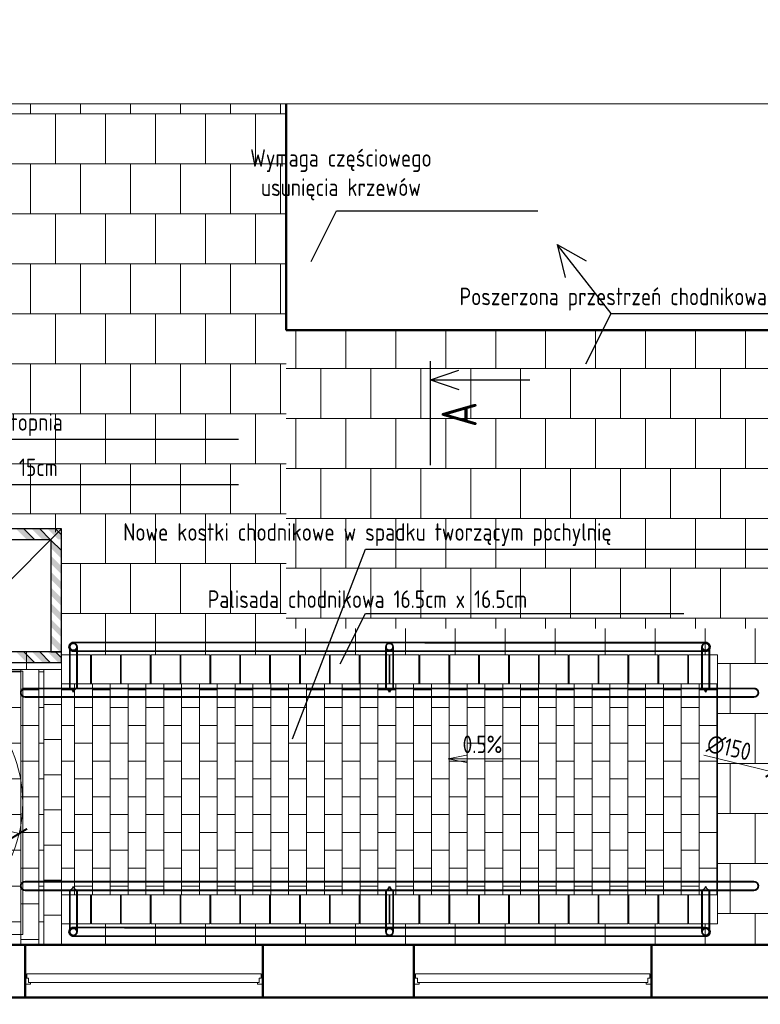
# Model space of a CAD drawing. Header units: millimetres. Extents: x -369365 to -339167, y -1124824 to -1021600.
# Tile 15 of 27: x -359163 to -354947, y -1072793 to -1067188. Entities that reach past the tile are written whole.
import ezdxf

# ---------------------------------------------------------------- set-up
doc = ezdxf.new("R2010")
doc.units = ezdxf.units.MM
doc.linetypes.add('HIDDEN2', pattern=[1.190625, 0.79375, -0.396875])
doc.layers.get('0').update_dxf_attribs({"lineweight": 20})
doc.layers.add('000', color=7, linetype='Continuous', lineweight=13, true_color=0x5b686d)
for name, color, linetype, lineweight in [('005 Text', 1, 'Continuous', 25), ('007 Stal Stezenia', 6, 'Continuous', 35), ('008 Aluminium', 151, 'Continuous', 18), ('009 Kreskowanie', 3, 'Continuous', 30), ('010 Wymiary', 7, 'Continuous', 9), ('013 Przerywana', 8, 'HIDDEN2', 5), ('Ściany', 4, 'Continuous', 50)]:
    doc.layers.add(name, color=color, linetype=linetype, lineweight=lineweight)
doc.styles.add('ISOCPEUR', font='isocpeur.ttf', dxfattribs={"width": 0.8})
doc.dimstyles.new('06.  1_50', dxfattribs={"dimscale": 50, "dimtxt": 2, "dimasz": 1.5, "dimexe": 1, "dimexo": 1, "dimgap": 0.5, "dimtad": 1, "dimdec": 0, "dimlfac": 0.1, "dimtxsty": 'ISOCPEUR', "dimblk": 'ARCHTICK', "dimcen": -5, "dimdle": 1, "dimadec": 0, "dimazin": 0, "dimtfac": 1, "dimtdec": 0, "dimtmove": 0, "dimatfit": 3, "dimfxl": 1, "dimarcsym": 0})

# ---------------------------------------------------------------- blocks, each defined once
blk = doc.blocks.new('*U121')
at = {"layer": '008 Aluminium'}
for p, q in [((0, 224.4), (30, 224.4)), ((30, 224.4), (30, 214.4)), ((1353, 224.4), (1323, 224.4)), ((1323, 224.4), (1323, 214.4)), ((30, 214.4), (20, 214.4)), ((20, 214.4), (20, 189.4)), ((1323, 214.4), (1333, 214.4)), ((1333, 214.4), (1333, 189.4)), ((1333, 189.4), (1353, 189.4)), ((10, 167.4), (0, 167.4)), ((1343, 167.4), (1353, 167.4))]:
    blk.add_line(p, q, dxfattribs=at)
blk.add_lwpolyline([(1333, 214.4), (1333, 189.4), (1343, 189.4), (1343, 164.4), (10, 164.4), (10, 189.4), (20, 189.4), (20, 214.4)], close=True, dxfattribs=at)
at = {"layer": 'Ściany'}
for p, q in [((0, 0), (0, 300)), ((1353, 0), (1353, 300))]:
    blk.add_line(p, q, dxfattribs=at)
blk = doc.blocks.new('NP-C02')
for p, q in [((-0.2683, 0.2121), (-0.2683, 0.7121)), ((0.3817, 0.2121), (0.3817, 0.7121)), ((-0.2053, 0.5964), (-0.2053, 0.4641)), ((-0.1803, 0.5964), (-0.1803, 0.4641)), ((0.2937, 0.5964), (0.2937, 0.4641)), ((0.3187, 0.5964), (0.3187, 0.4641)), ((-0.2053, 0.4746), (-0.2233, 0.4746)), ((-0.2133, 0.4496), (-0.2233, 0.4496)), ((0.3186, 0.4746), (0.3367, 0.4746)), ((0.3267, 0.4496), (0.3367, 0.4496)), ((0.2899, 0.2202), (0.3701, 0.2058)), ((-0.2531, 0.1533), (-0.1849, 0.1597)), ((-0.0022, 0), (0.1102, 0)), ((0.2436, 0), (0.2817, 0)), ((-0.1683, 0), (-0.1209, 0)), ((-0.1783, -0.1379), (-0.1783, -0.1366)), ((0.2917, -0.1379), (0.2917, -0.1366))]:
    blk.add_line(p, q)
for points in [[(-0.2483, 0.376), (-0.2483, 0.7496, -1), (-0.2233, 0.7496), (-0.2233, 0.4037, -1)], [(0.3617, 0.3639), (0.3617, 0.7496, 1), (0.3367, 0.7496), (0.3367, 0.4073, 1)]]:
    blk.add_lwpolyline(points, format="xyb")
for points in [[(-0.2076, 0.7364), (-0.1776, 0.7364), (-0.1776, 0.5964), (-0.2076, 0.5964)], [(0.3209, 0.7364), (0.2909, 0.7364), (0.2909, 0.5964), (0.3209, 0.5964)]]:
    blk.add_lwpolyline(points, close=True)
for points in [[(0.0013, 0.5086), (-0.0204, 0.497), (-0.0502, 0.4825), (-0.0643, 0.4713), (-0.0771, 0.4528), (-0.0816, 0.4391), (-0.0836, 0.4109), (-0.0746, 0.3589), (-0.0579, 0.2934), (-0.0463, 0.2586), (-0.0381, 0.2422), (-0.0193, 0.2188), (-0.0079, 0.2113), (0.0167, 0.206), (0.0477, 0.2058), (0.063, 0.2124), (0.0872, 0.2337), (0.0989, 0.25), (0.1131, 0.2869), (0.1144, 0.3216), (0.1259, 0.3641), (0.1296, 0.3922), (0.1259, 0.416), (0.118, 0.4398), (0.0931, 0.492), (0.09, 0.4957), (0.0795, 0.4998), (0.0639, 0.4997), (0.0565, 0.5009), (0.036, 0.5099), (0.0013, 0.5086)], [(-0.0591, 0.4764), (-0.0993, 0.4636), (-0.122, 0.4523), (-0.1657, 0.4212), (-0.2188, 0.4081), (-0.2428, 0.3846), (-0.2514, 0.3713), (-0.2595, 0.3422), (-0.2634, 0.2302), (-0.2582, 0.1751), (-0.2518, 0.1494), (-0.2595, 0.08), (-0.252, 0.0505), (-0.2428, 0.0363), (-0.2295, 0.0282), (-0.2093, 0.028), (-0.2017, 0.0325), (-0.1824, 0.0569), (-0.1657, 0.089), (-0.1544, 0.1146), (-0.1567, 0.1263), (-0.1759, 0.1494), (-0.1862, 0.1623), (-0.1906, 0.1741), (-0.1895, 0.1991), (-0.168, 0.2518), (-0.1592, 0.2779), (-0.1567, 0.2947), (-0.1451, 0.3011), (-0.0885, 0.2947), (-0.0669, 0.2908), (-0.0566, 0.2908)], [(-0.2133, 0.4095), (-0.2133, 0.4641), (-0.1683, 0.4641)], [(-0.1683, 0.4641), (-0.1683, 0.4205)], [(0.0969, 0.4843), (0.1072, 0.4856), (0.1594, 0.4842), (0.2507, 0.4469), (0.2996, 0.4148), (0.3381, 0.407), (0.3536, 0.3872), (0.3651, 0.3538), (0.3709, 0.2539), (0.369, 0.2047), (0.3626, 0.1623), (0.3664, 0.0993), (0.3588, 0.0585), (0.3484, 0.0389), (0.3367, 0.0325), (0.3264, 0.0331), (0.3086, 0.0427), (0.2829, 0.08), (0.2687, 0.1147), (0.2702, 0.1285), (0.2854, 0.1558), (0.297, 0.1661), (0.3022, 0.1726), (0.3005, 0.1964), (0.2859, 0.2294), (0.2803, 0.2458), (0.2727, 0.2882), (0.2657, 0.2988), (0.2561, 0.3011), (0.2329, 0.2972), (0.1542, 0.2921), (0.1362, 0.2947), (0.1118, 0.2818)], [(0.2817, 0.4641), (0.2817, 0.4266)], [(0.3267, 0.4093), (0.3267, 0.4641), (0.2817, 0.4641)], [(-0.1605, 0.2702), (-0.1451, 0.2291), (-0.1368, 0.1599), (-0.1227, 0.0493), (-0.1188, -0.0559), (-0.1134, -0.1035), (-0.0993, -0.1305), (-0.0993, -0.1523), (-0.0967, -0.2133), (-0.0825, -0.2356), (-0.0758, -0.255), (-0.0437, -0.2691), (-0.0225, -0.2664), (-0.0129, -0.2588), (-0.0103, -0.2383), (0, -0.2249), (-0.0026, -0.1953), (-0.009, -0.1819), (-0.0206, -0.16), (-0.0154, -0.1202), (-0.009, -0.0469), (0.0077, 0.0686), (0.0373, 0.1894), (0.054, 0.206), (0.0604, 0.2137), (0.0732, 0.1823), (0.1033, 0.1264), (0.1097, 0.0853), (0.1075, 0.0539), (0.1131, -0.0572), (0.1259, -0.1099), (0.1504, -0.1497), (0.1465, -0.1562), (0.1455, -0.226), (0.1504, -0.2424), (0.1606, -0.2784), (0.1864, -0.299), (0.1971, -0.3006), (0.2088, -0.2913), (0.221, -0.26), (0.2293, -0.2261), (0.2332, -0.1883), (0.2229, -0.1587), (0.237, -0.1369), (0.2435, -0.0135), (0.2438, 0.023), (0.2553, 0.0725), (0.2425, 0.183), (0.2406, 0.2985)], [(-0.1683, 0.2509), (-0.1683, 0.1403)], [(0.2817, 0.2419), (0.2817, 0.149)], [(-0.1683, 0.0838), (-0.1683, -0.0637), (-0.2133, -0.0637), (-0.2133, 0.028)], [(0.2817, 0.083), (0.2817, -0.0637), (0.3267, -0.0637), (0.3267, 0.0331)], [(-0.2033, -0.0637), (-0.2033, -0.2179), (-0.1783, -0.2179), (-0.1783, -0.2879), (-0.0183, -0.2879), (-0.0183, -0.2631)], [(-0.0993, -0.1379), (-0.1783, -0.1379), (-0.1783, -0.0637)], [(0.3167, -0.0637), (0.3167, -0.2179), (0.2917, -0.2179), (0.2917, -0.2879), (0.2101, -0.2879)], [(0.2364, -0.1379), (0.2917, -0.1379), (0.2917, -0.0637)], [(0.1725, -0.2879), (0.1317, -0.2879), (0.1317, -0.1379), (0.1431, -0.1379)]]:
    blk.add_lwpolyline(points)
for centre, radius, start, end in [((0.0577, -0.9015), 1.3959, 93.6699, 99.8201), ((0.0577, -0.9015), 1.3959, 80.27, 88.6181), ((-0.0197, -0.0646), 0.1058, 221.2563, 271.629), ((0.1898, -0.1172), 0.052, 220.6156, 311.4173)]:
    blk.add_arc(centre, radius, start, end)
blk = doc.blocks.new('_ArchTick')
at = {"color": 0, "linetype": 'ByBlock', "const_width": 0.15}
blk.add_lwpolyline([(-0.5, -0.5), (0.5, 0.5)], dxfattribs=at)
blk = doc.blocks.new('*D177')
at = {"layer": '010 Wymiary', "color": 0, "lineweight": -2, "transparency": 16777216}
for p in [(-1125.9, 270.6), (729.2, -175.3)]:
    blk.add_line(p, (-729.2, 175.3), dxfattribs=at)
at = {"layer": 'Defpoints', "color": 0, "transparency": 16777216}
for p in [(-729.2, 175.3), (729.2, -175.3)]:
    blk.add_point(p, dxfattribs=at)
at = {"layer": '010 Wymiary', "color": 0, "lineweight": -2, "transparency": 16777216, "xscale": 75, "yscale": 75, "zscale": 75}
for p, rotation in [((-729.2, 175.3), 346.4846158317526), ((729.2, -175.3), 166.4846158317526)]:
    blk.add_blockref('_ArchTick', p, dxfattribs=dict(at, rotation=rotation))
at = {"layer": '010 Wymiary', "color": 0, "transparency": 16777216, "insert": (-983, 313.4), "char_height": 100, "attachment_point": 5, "rotation": 346.4846, "style": 'ISOCPEUR'}
blk.add_mtext('∅150', dxfattribs=at)
blk = doc.blocks.new('npn')
blk.add_lwpolyline([(-750, -750), (750, -750), (750, 750), (-750, 750)], close=True)
at = {"layer": '010 Wymiary'}
blk.add_circle((0, 0), 750, dxfattribs=at)
at = {"layer": '010 Wymiary', "xscale": 1000, "yscale": 1000, "zscale": 1000}
blk.add_blockref('NP-C02', (-24.3, -363.8), dxfattribs=at)
at = {"layer": '010 Wymiary'}
dim = blk.add_diameter_dim_2p(p1=(729.2, -175.3), p2=(-729.2, 175.3), dimstyle='06.  1_50', dxfattribs=at)
dim.commit()
dim.dimension.update_dxf_attribs({"geometry": '*D177', "text_midpoint": (-983, 313.4)})

msp = doc.modelspace()

# ---------------------------------------------------------------- hatches: boundary and pattern name
at = {"layer": '000', "transparency": 33554477}
h = msp.add_hatch(dxfattribs=at)
h.set_pattern_fill('AR-B88', color=256, scale=1.4)
h.set_pattern_definition([(0, (-9333.12, -45587.52), (0, 284.48), []), (90, (-9333.12, -45587.52), (-142.24, 284.48), [284.48, -284.48])])
h.paths.add_polyline_path([(-357646.1, -1067666.1), (-363167.3, -1067666.1), (-363266.3, -1067187.5), (-363266.3, -1068144.6), (-363365.3, -1067666.1), (-368886.5, -1067666.1), (-368886.5, -1071455.3), (-369365, -1071554.3), (-368408, -1071554.3), (-368886.5, -1071653.3), (-368882.8, -1075442.5), (-367140.1, -1075442.5), (-367041.1, -1075921.1), (-367041.1, -1074964), (-366942.1, -1075442.5), (-365537.1, -1075442.5), (-365537.1, -1072454.2), (-365537.1, -1071286.2), (-361925.1, -1071286.2), (-361925.1, -1070992.2), (-361925.1, -1070104.2), (-358925.1, -1070104.2), (-358925.5, -1070804.2), (-355190.1, -1070804.2), (-355190.1, -1072334.2), (-358925.1, -1072334.2), (-358925.1, -1072454.2), (-352511.7, -1072454.2), (-352511.7, -1071652.5), (-352033.2, -1071553.5), (-352990.2, -1071553.5), (-352511.7, -1071454.5), (-352511.7, -1070654.2), (-357646.1, -1070654.2)])
at = {"layer": '000', "transparency": 33554572}
h = msp.add_hatch(dxfattribs=at)
h.set_pattern_fill('AR-B88', color=256, scale=1.4)
h.set_pattern_definition([(0, (0, -19441.9), (0, 284.48), []), (90, (0, -19441.91), (-142.24, 284.48), [284.48, -284.48])])
h.paths.add_polyline_path([(-353690.1, -1068954.2), (-357646.1, -1068954.2), (-357646.1, -1070654.2), (-353690.1, -1070654.2)])
at = {"layer": '000', "transparency": 33554495}
h = msp.add_hatch(dxfattribs=at)
h.set_pattern_fill('AR-B816', color=256, scale=0.5, angle=90)
h.set_pattern_definition([(90, (0, -19441.91), (-101.6, 6e-15), []), (180, (0, -19441.91), (-101.6, -101.6), [101.6, -101.6])])
h.paths.add_polyline_path([(-360125.1, -1070886.2), (-360325.1, -1070886.2), (-360525.1, -1070886.2), (-360725.1, -1070886.2), (-360925.1, -1070886.2), (-361125.1, -1070886.2), (-361325.1, -1070886.2), (-361475.1, -1070886.2), (-361475.1, -1070986.2), (-361475.1, -1071186.2), (-361475.1, -1071286.2), (-361575.1, -1071286.2), (-361575.1, -1072454.2), (-361525.1, -1072454.2), (-360025.1, -1072454.2), (-359025.1, -1072454.2), (-359025.1, -1072286.2), (-359025.1, -1072086.2), (-359025.1, -1071886.2), (-359025.1, -1071686.2), (-359025.1, -1071486.2), (-359025.1, -1071286.2), (-359025.1, -1071086.2), (-359025.1, -1070886.2), (-359125.1, -1070886.2), (-359325.1, -1070886.2), (-359525.1, -1070886.2), (-359725.1, -1070886.2), (-359925.1, -1070886.2)])
h.paths.add_polyline_path([(-358925.1, -1072169.2), (-355190.1, -1072169.2), (-355190.1, -1070969.2), (-358925.1, -1070969.2)])
at = {"layer": '009 Kreskowanie', "true_color": 0xf9a800, "transparency": 33554534}
h = msp.add_hatch(color=40, dxfattribs=at)
h.dxf.hatch_style = 1
h.paths.add_polyline_path([(-359123.9, -1070146.2), (-359079, -1070146.2), (-359139, -1070086.2), (-359183.9, -1070086.2)])
h = msp.add_hatch(color=40, dxfattribs=at)
h.dxf.hatch_style = 1
h.paths.add_polyline_path([(-359034.1, -1070146.2), (-358989.2, -1070146.2), (-359049.2, -1070086.2), (-359094.1, -1070086.2)])
h = msp.add_hatch(color=40, dxfattribs=at)
h.dxf.hatch_style = 1
h.paths.add_polyline_path([(-358944.3, -1070146.2), (-358925.1, -1070146.2), (-358925.1, -1070120.4), (-358959.4, -1070086.2), (-359004.3, -1070086.2)])
h = msp.add_hatch(color=40, dxfattribs=at)
h.dxf.hatch_style = 1
h.paths.add_polyline_path([(-358985.1, -1070195.2), (-358985.1, -1070150.3), (-358925.1, -1070210.3), (-358925.1, -1070255.2)])
h = msp.add_hatch(color=40, dxfattribs=at)
h.dxf.hatch_style = 1
h.paths.add_polyline_path([(-358985.1, -1070285), (-358985.1, -1070240.1), (-358925.1, -1070300.1), (-358925.1, -1070345)])
h = msp.add_hatch(color=40, dxfattribs=at)
h.dxf.hatch_style = 1
h.paths.add_polyline_path([(-358985.1, -1070374.8), (-358985.1, -1070329.9), (-358925.1, -1070389.9), (-358925.1, -1070434.8)])
h = msp.add_hatch(color=40, dxfattribs=at)
h.dxf.hatch_style = 1
h.paths.add_polyline_path([(-358985.1, -1070464.6), (-358985.1, -1070419.7), (-358925.1, -1070479.7), (-358925.1, -1070524.6)])
h = msp.add_hatch(color=40, dxfattribs=at)
h.dxf.hatch_style = 1
h.paths.add_polyline_path([(-358985.1, -1070554.4), (-358985.1, -1070509.5), (-358925.1, -1070569.5), (-358925.1, -1070614.4)])
h = msp.add_hatch(color=40, dxfattribs=at)
h.dxf.hatch_style = 1
h.paths.add_polyline_path([(-358985.1, -1070644.2), (-358985.1, -1070599.3), (-358925.1, -1070659.3), (-358925.1, -1070704.2)])
h = msp.add_hatch(color=40, dxfattribs=at)
h.dxf.hatch_style = 1
h.paths.add_polyline_path([(-358985.1, -1070734), (-358985.1, -1070689.1), (-358925.1, -1070749.1), (-358925.1, -1070786.2), (-358933.7, -1070786.2)])
h = msp.add_hatch(color=40, dxfattribs=at)
h.dxf.hatch_style = 1
h.paths.add_polyline_path([(-359123.9, -1070846.2), (-359079, -1070846.2), (-359139, -1070786.2), (-359183.9, -1070786.2)])
h = msp.add_hatch(color=40, dxfattribs=at)
h.dxf.hatch_style = 1
h.paths.add_polyline_path([(-359034.1, -1070846.2), (-358989.2, -1070846.2), (-359049.2, -1070786.2), (-359094.1, -1070786.2)])
h = msp.add_hatch(color=40, dxfattribs=at)
h.dxf.hatch_style = 1
h.paths.add_polyline_path([(-358944.3, -1070846.2), (-358925.1, -1070846.2), (-358925.1, -1070820.4), (-358959.4, -1070786.2), (-359004.3, -1070786.2)])

# ---------------------------------------------------------------- linework, layer by layer
at = {"layer": '000'}
for p, q in [((-363167.3, -1067666.1), (-352511.7, -1067666.1)), ((-358925.1, -1072454.2), (-358925.1, -1070804.2))]:
    msp.add_line(p, q, dxfattribs=at)
for points in [[(-359925.1, -1070436.2), (-359275.1, -1070436.2), (-358925.1, -1070086.2), (-359925.1, -1070086.2)], [(-359275.1, -1070786.2), (-359275.1, -1070436.2), (-358925.1, -1070086.2), (-358925.1, -1070786.2)], [(-359325.1, -1070886.2), (-359125.1, -1070886.2), (-359125.1, -1070786.2), (-359325.1, -1070786.2)], [(-359125.1, -1070886.2), (-358925.1, -1070886.2), (-358925.1, -1070786.2), (-359125.1, -1070786.2)], [(-358925.1, -1070969.2), (-358760.1, -1070969.2), (-358760.1, -1070804.2), (-358925.1, -1070804.2)], [(-358755.1, -1070969.2), (-358590.1, -1070969.2), (-358590.1, -1070804.2), (-358755.1, -1070804.2)], [(-358585.1, -1070969.2), (-358420.1, -1070969.2), (-358420.1, -1070804.2), (-358585.1, -1070804.2)], [(-358415.1, -1070969.2), (-358250.1, -1070969.2), (-358250.1, -1070804.2), (-358415.1, -1070804.2)], [(-358245.1, -1070969.2), (-358080.1, -1070969.2), (-358080.1, -1070804.2), (-358245.1, -1070804.2)], [(-358075.1, -1070969.2), (-357910.1, -1070969.2), (-357910.1, -1070804.2), (-358075.1, -1070804.2)], [(-357905.1, -1070969.2), (-357740.1, -1070969.2), (-357740.1, -1070804.2), (-357905.1, -1070804.2)], [(-357735.1, -1070969.2), (-357570.1, -1070969.2), (-357570.1, -1070804.2), (-357735.1, -1070804.2)], [(-357565.1, -1070969.2), (-357400.1, -1070969.2), (-357400.1, -1070804.2), (-357565.1, -1070804.2)], [(-357395.1, -1070969.2), (-357230.1, -1070969.2), (-357230.1, -1070804.2), (-357395.1, -1070804.2)], [(-357225.1, -1070969.2), (-357060.1, -1070969.2), (-357060.1, -1070804.2), (-357225.1, -1070804.2)], [(-357055.1, -1070969.2), (-356890.1, -1070969.2), (-356890.1, -1070804.2), (-357055.1, -1070804.2)], [(-356885.1, -1070969.2), (-356720.1, -1070969.2), (-356720.1, -1070804.2), (-356885.1, -1070804.2)], [(-356715.1, -1070969.2), (-356550.1, -1070969.2), (-356550.1, -1070804.2), (-356715.1, -1070804.2)], [(-356545.1, -1070969.2), (-356380.1, -1070969.2), (-356380.1, -1070804.2), (-356545.1, -1070804.2)], [(-356375.1, -1070969.2), (-356210.1, -1070969.2), (-356210.1, -1070804.2), (-356375.1, -1070804.2)], [(-356205.1, -1070969.2), (-356040.1, -1070969.2), (-356040.1, -1070804.2), (-356205.1, -1070804.2)], [(-356035.1, -1070969.2), (-355870.1, -1070969.2), (-355870.1, -1070804.2), (-356035.1, -1070804.2)], [(-355865.1, -1070969.2), (-355700.1, -1070969.2), (-355700.1, -1070804.2), (-355865.1, -1070804.2)], [(-355695.1, -1070969.2), (-355530.1, -1070969.2), (-355530.1, -1070804.2), (-355695.1, -1070804.2)], [(-355525.1, -1070969.2), (-355360.1, -1070969.2), (-355360.1, -1070804.2), (-355525.1, -1070804.2)], [(-355355.1, -1070969.2), (-355190.1, -1070969.2), (-355190.1, -1070804.2), (-355355.1, -1070804.2)], [(-359025.1, -1070886.2), (-359025.1, -1071086.2), (-358925.1, -1071086.2), (-358925.1, -1070886.2)], [(-358925.1, -1070969.2), (-355190.1, -1070969.2), (-355190.1, -1072169.2), (-358925.1, -1072169.2)], [(-359025.1, -1071086.2), (-359025.1, -1071286.2), (-358925.1, -1071286.2), (-358925.1, -1071086.2)], [(-359025.1, -1071286.2), (-359025.1, -1071486.2), (-358925.1, -1071486.2), (-358925.1, -1071286.2)], [(-359025.1, -1071486.2), (-359025.1, -1071686.2), (-358925.1, -1071686.2), (-358925.1, -1071486.2)], [(-359025.1, -1071686.2), (-359025.1, -1071886.2), (-358925.1, -1071886.2), (-358925.1, -1071686.2)], [(-359025.1, -1071886.2), (-359025.1, -1072086.2), (-358925.1, -1072086.2), (-358925.1, -1071886.2)], [(-359025.1, -1072086.2), (-359025.1, -1072286.2), (-358925.1, -1072286.2), (-358925.1, -1072086.2)], [(-358925.1, -1072334.2), (-358760.1, -1072334.2), (-358760.1, -1072169.2), (-358925.1, -1072169.2)], [(-358755.1, -1072334.2), (-358590.1, -1072334.2), (-358590.1, -1072169.2), (-358755.1, -1072169.2)], [(-358585.1, -1072334.2), (-358420.1, -1072334.2), (-358420.1, -1072169.2), (-358585.1, -1072169.2)], [(-358415.1, -1072334.2), (-358250.1, -1072334.2), (-358250.1, -1072169.2), (-358415.1, -1072169.2)], [(-358245.1, -1072334.2), (-358080.1, -1072334.2), (-358080.1, -1072169.2), (-358245.1, -1072169.2)], [(-358075.1, -1072334.2), (-357910.1, -1072334.2), (-357910.1, -1072169.2), (-358075.1, -1072169.2)], [(-357905.1, -1072334.2), (-357740.1, -1072334.2), (-357740.1, -1072169.2), (-357905.1, -1072169.2)], [(-357735.1, -1072334.2), (-357570.1, -1072334.2), (-357570.1, -1072169.2), (-357735.1, -1072169.2)], [(-357565.1, -1072334.2), (-357400.1, -1072334.2), (-357400.1, -1072169.2), (-357565.1, -1072169.2)], [(-357395.1, -1072334.2), (-357230.1, -1072334.2), (-357230.1, -1072169.2), (-357395.1, -1072169.2)], [(-357225.1, -1072334.2), (-357060.1, -1072334.2), (-357060.1, -1072169.2), (-357225.1, -1072169.2)], [(-357055.1, -1072334.2), (-356890.1, -1072334.2), (-356890.1, -1072169.2), (-357055.1, -1072169.2)], [(-356885.1, -1072334.2), (-356720.1, -1072334.2), (-356720.1, -1072169.2), (-356885.1, -1072169.2)], [(-356715.1, -1072334.2), (-356550.1, -1072334.2), (-356550.1, -1072169.2), (-356715.1, -1072169.2)], [(-356545.1, -1072334.2), (-356380.1, -1072334.2), (-356380.1, -1072169.2), (-356545.1, -1072169.2)], [(-356375.1, -1072334.2), (-356210.1, -1072334.2), (-356210.1, -1072169.2), (-356375.1, -1072169.2)], [(-356205.1, -1072334.2), (-356040.1, -1072334.2), (-356040.1, -1072169.2), (-356205.1, -1072169.2)], [(-356035.1, -1072334.2), (-355870.1, -1072334.2), (-355870.1, -1072169.2), (-356035.1, -1072169.2)], [(-355865.1, -1072334.2), (-355700.1, -1072334.2), (-355700.1, -1072169.2), (-355865.1, -1072169.2)], [(-355695.1, -1072334.2), (-355530.1, -1072334.2), (-355530.1, -1072169.2), (-355695.1, -1072169.2)], [(-355525.1, -1072334.2), (-355360.1, -1072334.2), (-355360.1, -1072169.2), (-355525.1, -1072169.2)], [(-355355.1, -1072334.2), (-355190.1, -1072334.2), (-355190.1, -1072169.2), (-355355.1, -1072169.2)], [(-359025.1, -1072286.2), (-359025.1, -1072454.2), (-358925.1, -1072454.2), (-358925.1, -1072286.2)]]:
    msp.add_lwpolyline(points, close=True, dxfattribs=at)
at = {"layer": '005 Text'}
for p, q in [((-355795.9, -1068860.3), (-356104, -1068467.4)), ((-356104, -1068467.4), (-356057.4, -1068655.5)), ((-356104, -1068467.4), (-355937.1, -1068560.5)), ((-356823.4, -1069722.8), (-356823.4, -1069132.3)), ((-356823.4, -1069237.7), (-356663.4, -1069183.4)), ((-356823.4, -1069237.7), (-356258.3, -1069237.7)), ((-356823.4, -1069237.7), (-356663.4, -1069292.1))]:
    msp.add_line(p, q, dxfattribs=at)
for points in [[(-357502.8, -1068563.3), (-357359.6, -1068276.6), (-356212.6, -1068276.6)], [(-355939.1, -1069147), (-355795.9, -1068860.3), (-353983, -1068860.3)], [(-360509, -1070470.5), (-359965.8, -1069574.7), (-357917.8, -1069574.7)], [(-360125.2, -1070248.3), (-359965.8, -1069832.9), (-357917.8, -1069832.9)], [(-357609.6, -1071281.9), (-357194.9, -1070200.9), (-354405.5, -1070200.9)], [(-357338.1, -1070855.2), (-357194.9, -1070568.5), (-355382, -1070568.5)]]:
    msp.add_lwpolyline(points, dxfattribs=at)
at = {"layer": '007 Stal Stezenia'}
for p, q in [((-358857.6, -1070732.8), (-355257.7, -1070733.2)), ((-358878.6, -1070994.2), (-358878.6, -1070757.8)), ((-358878.6, -1070771.4), (-358878.6, -1070994.2)), ((-358857.6, -1070782.8), (-355257.7, -1070783.2)), ((-358836.6, -1070757.8), (-358836.6, -1070994.2)), ((-358836.6, -1070994.2), (-358836.6, -1070771.4)), ((-357078.6, -1070994.2), (-357078.6, -1070757.8)), ((-357078.6, -1070771.4), (-357078.6, -1070994.2)), ((-357036.6, -1070757.8), (-357036.6, -1070994.2)), ((-357036.6, -1070994.2), (-357036.6, -1070771.4)), ((-355278.6, -1070994.2), (-355278.6, -1070757.8)), ((-355278.6, -1070771.4), (-355278.6, -1070994.2)), ((-355236.6, -1070757.8), (-355236.6, -1070994.2)), ((-355236.6, -1070994.2), (-355236.6, -1070771.4)), ((-359132.6, -1070994.2), (-354982.6, -1070994.2)), ((-359132.6, -1071044.2), (-354982.6, -1071044.2)), ((-359132.6, -1072094.2), (-354982.6, -1072094.2)), ((-359132.6, -1072144.2), (-354982.6, -1072144.2)), ((-358878.6, -1072144.2), (-358878.6, -1072380.5)), ((-358878.6, -1072367), (-358878.6, -1072144.2)), ((-358836.6, -1072380.5), (-358836.6, -1072144.2)), ((-358836.6, -1072144.2), (-358836.6, -1072367)), ((-357078.6, -1072144.2), (-357078.6, -1072380.5)), ((-357078.6, -1072367), (-357078.6, -1072144.2)), ((-357036.6, -1072380.5), (-357036.6, -1072144.2)), ((-357036.6, -1072144.2), (-357036.6, -1072367)), ((-355278.6, -1072144.2), (-355278.6, -1072380.5)), ((-355278.6, -1072367), (-355278.6, -1072144.2)), ((-355236.6, -1072380.5), (-355236.6, -1072144.2)), ((-355236.6, -1072144.2), (-355236.6, -1072367)), ((-358857.6, -1072355.5), (-355257.7, -1072355.9)), ((-358857.6, -1072405.5), (-355257.7, -1072405.9))]:
    msp.add_line(p, q, dxfattribs=at)
for centre in [(-358857.6, -1070757.8), (-357057.6, -1070757.8), (-355257.6, -1070757.8), (-358857.6, -1072380.5), (-357057.6, -1072380.5), (-355257.6, -1072380.5)]:
    msp.add_circle(centre, 21, dxfattribs=at)
for centre, radius, start, end in [((-358857.6, -1070757.8), 25, 89.9752, 270.0248), ((-355257.7, -1070758.2), 25, 269.9752, 90.0248), ((-359132.6, -1071019.2), 25, 89.9752, 270.0248), ((-358889.8, -1071026.2), 33.9, 18.2991, 70.727), ((-358825.4, -1071026.2), 33.9, 109.273, 161.7009), ((-357089.8, -1071026.2), 33.9, 18.2991, 70.727), ((-357025.4, -1071026.2), 33.9, 109.273, 161.7009), ((-355289.8, -1071026.2), 33.9, 18.2991, 70.727), ((-355225.4, -1071026.2), 33.9, 109.273, 161.7009), ((-354982.6, -1071019.2), 25, 269.9752, 90.0248), ((-359132.6, -1072119.2), 25, 89.9752, 270.0248), ((-354982.6, -1072119.2), 25, 269.9752, 90.0248), ((-358889.8, -1072112.2), 33.9, 289.273, 341.7009), ((-358825.4, -1072112.2), 33.9, 198.2991, 250.727), ((-357089.8, -1072112.2), 33.9, 289.273, 341.7009), ((-357025.4, -1072112.2), 33.9, 198.2991, 250.727), ((-355289.8, -1072112.2), 33.9, 289.273, 341.7009), ((-355225.4, -1072112.2), 33.9, 198.2991, 250.727), ((-358857.6, -1072380.5), 25, 89.9752, 270.0248), ((-355257.7, -1072380.9), 25, 269.9752, 90.0248)]:
    msp.add_arc(centre, radius, start, end, dxfattribs=at)
at = {"layer": '009 Kreskowanie', "color": 40, "linetype": 'Continuous', "true_color": 0xf9a800, "transparency": 33554534}
for p, q in [((-359139, -1070086.2), (-359079, -1070146.2)), ((-359049.2, -1070086.2), (-358989.2, -1070146.2)), ((-358959.4, -1070086.2), (-358925.1, -1070120.4)), ((-358985.1, -1070150.3), (-358925.1, -1070210.3)), ((-359139, -1070786.2), (-359079, -1070846.2)), ((-359049.2, -1070786.2), (-358989.2, -1070846.2)), ((-358959.4, -1070786.2), (-358925.1, -1070820.4))]:
    msp.add_line(p, q, dxfattribs=at)
at = {"layer": '009 Kreskowanie', "color": 40, "transparency": 33554534}
for points in [[(-361925.1, -1070086.2), (-361925.1, -1070146.2), (-358985.1, -1070146.2), (-358925.1, -1070086.2), (-359575.1, -1070086.2)], [(-361575.1, -1070786.2), (-361575.1, -1070846.2), (-358925.1, -1070846.2), (-358925.1, -1070786.2), (-359575.1, -1070786.2)]]:
    msp.add_lwpolyline(points, close=True, dxfattribs=at)
at = {"layer": '009 Kreskowanie', "color": 40, "true_color": 0xf9a800, "transparency": 33554534}
msp.add_lwpolyline([(-358985.1, -1070786.2), (-358925.1, -1070786.2), (-358925.1, -1070086.2), (-358985.1, -1070146.2), (-358985.1, -1070736.2)], close=True, dxfattribs=at)
at = {"layer": '010 Wymiary'}
for p, q in [((-356724.6, -1071396.3), (-356620, -1071375.4)), ((-356311.5, -1071396.3), (-356724.6, -1071396.3)), ((-356724.6, -1071396.3), (-356620, -1071417.2))]:
    msp.add_line(p, q, dxfattribs=at)
at = {"layer": '013 Przerywana'}
for p, q in [((-358875.6, -1070995.4), (-358875.6, -1070768.6)), ((-358839.6, -1070768.6), (-358839.6, -1070995.4)), ((-357075.6, -1070995.4), (-357075.6, -1070768.6)), ((-357039.6, -1070768.6), (-357039.6, -1070995.4)), ((-355275.6, -1070995.4), (-355275.6, -1070768.6)), ((-355239.6, -1070768.6), (-355239.6, -1070995.4)), ((-358875.6, -1072143), (-358875.6, -1072369.7)), ((-358839.6, -1072369.7), (-358839.6, -1072143)), ((-357075.6, -1072143), (-357075.6, -1072369.7)), ((-357039.6, -1072369.7), (-357039.6, -1072143)), ((-355275.6, -1072143), (-355275.6, -1072369.7)), ((-355239.6, -1072369.7), (-355239.6, -1072143))]:
    msp.add_line(p, q, dxfattribs=at)
for points in [[(-358857.6, -1070735.8), (-355257.7, -1070736.2)], [(-355257.7, -1070780.2), (-358857.6, -1070779.8)], [(-359157.6, -1071019.2), (-359157.6, -1071019.2)], [(-359157.6, -1071019.2), (-359157.6, -1071019.2)], [(-359132.6, -1070997.2), (-354982.6, -1070997.2)], [(-354982.6, -1070997.2), (-354982.6, -1070997.2)], [(-354957.6, -1071019.2), (-354957.6, -1071019.2)], [(-354982.6, -1071041.2), (-359132.6, -1071041.2)], [(-359157.6, -1072119.2), (-359157.6, -1072119.2)], [(-359157.6, -1072119.2), (-359157.6, -1072119.2)], [(-354982.6, -1072097.2), (-359132.6, -1072097.2)], [(-359132.6, -1072141.2), (-354982.6, -1072141.2)], [(-359132.6, -1072141.2), (-359132.6, -1072141.2)], [(-354982.6, -1072141.2), (-354982.6, -1072141.2)], [(-354957.6, -1072119.2), (-354957.6, -1072119.2)], [(-358857.6, -1072358.5), (-355257.7, -1072358.9)], [(-355257.7, -1072402.9), (-358857.6, -1072402.5)]]:
    msp.add_lwpolyline(points, dxfattribs=at)
for centre in [(-358857.6, -1070757.8), (-357057.6, -1070757.8), (-355257.6, -1070757.8), (-358857.6, -1072380.5), (-357057.6, -1072380.5), (-355257.6, -1072380.5)]:
    msp.add_circle(centre, 18, dxfattribs=at)
for centre, start, end in [((-358857.6, -1070757.8), 89.9736, 270.0264), ((-355257.7, -1070758.2), 269.9736, 90.0264), ((-359132.6, -1071019.2), 89.9736, 270.0264), ((-354982.6, -1071019.2), 269.9736, 90.0264), ((-359132.6, -1072119.2), 89.9736, 270.0264), ((-354982.6, -1072119.2), 269.9736, 90.0264), ((-358857.6, -1072380.5), 89.9736, 270.0264), ((-355257.7, -1072380.9), 269.9736, 90.0264)]:
    msp.add_arc(centre, 22, start, end, dxfattribs=at)
at = {"layer": 'Ściany'}
for p, q in [((-357646.1, -1068954.2), (-357646.1, -1067666.1)), ((-353690.1, -1068954.2), (-357646.1, -1068954.2)), ((-352511.7, -1072454.2), (-360025.1, -1072454.2)), ((-352511.7, -1072754.2), (-360025.1, -1072754.2))]:
    msp.add_line(p, q, dxfattribs=at)

# ---------------------------------------------------------------- block references
at = {"layer": '009 Kreskowanie', "rotation": 180}
for p in [(-357779.1, -1072454.2), (-355566.1, -1072454.2)]:
    msp.add_blockref('*U121', p, dxfattribs=at)
at = {"layer": '010 Wymiary', "transparency": 33554559}
for p in [(-359895.5, -1071645.8), (-354141.8, -1071645.8)]:
    msp.add_blockref('npn', p, dxfattribs=at)

# ---------------------------------------------------------------- texts
at = {"layer": '005 Text', "char_height": 100, "attachment_point": 5, "style": 'ISOCPEUR'}
for s, insert in [('Wymaga częściowego\\Pusunięcia krzewów', (-357334.3, -1068070.5)), ('Poszerzona przestrzeń chodnikowa', (-355784.1, -1068778.3)), ('Kontrastowe oznaczenie krawędzi stopnia', (-359954.1, -1069492.7)), ('Stopnice betonowe 100cm x 35cm x 15cm', (-359954.1, -1069750.9)), ('Nowe kostki chodnikowe w spadku tworzącym pochylnię', (-357183.2, -1070118.9)), ('Palisada chodnikowa 16.5cm x 16.5cm', (-357183.2, -1070486.5))]:
    msp.add_mtext(s, dxfattribs=dict(at, insert=insert))
at = {"layer": '005 Text', "insert": (-356661.6, -1069435), "char_height": 200, "attachment_point": 5, "rotation": 90, "style": 'ISOCPEUR'}
msp.add_mtext('A', dxfattribs=at)
at = {"layer": '010 Wymiary', "insert": (-356528.1, -1071313), "char_height": 100, "attachment_point": 5, "style": 'ISOCPEUR'}
msp.add_mtext('0.5%', dxfattribs=at)

doc.saveas('drawing.dxf')
